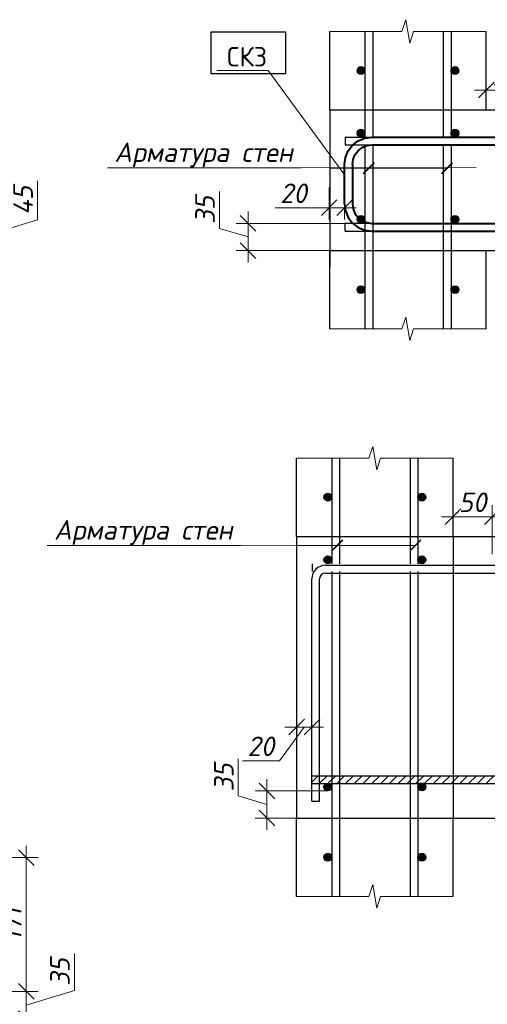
# Model space of a CAD drawing. Header units: millimetres. Extents: x 40580 to 2152466, y -328404 to 177125.
# Tile 92 of 252: x 401290 to 407263, y 148309 to 160889. Entities that reach past the tile are written whole.
import ezdxf
from ezdxf import colors
from ezdxf.entities.mleader import LeaderData, LeaderLine
from ezdxf.math import Vec2, Vec3

# ---------------------------------------------------------------- set-up
doc = ezdxf.new("R2010")
doc.units = ezdxf.units.MM
for name, color, linetype, lineweight in [('0.25___', 30, 'Continuous', 25), ('06 Текст 0.3', 131, 'Continuous', 25), ('RAZMER', 7, 'Continuous', 9), ('Арм_хомуты', 133, 'Continuous', 18), ('Выноски', 20, 'Continuous', 20), ('подоснова', 151, 'Continuous', 5), ('Размеры', 9, 'Continuous', 15), ('Столовая Двери и окна', 7, 'Continuous', 15)]:
    doc.layers.add(name, color=color, linetype=linetype, lineweight=lineweight)
doc.layers.add('801Арм Тонкие линии', color=72, linetype='Continuous')
doc.layers.add('911Сл Штриховка', color=50, linetype='Continuous')
doc.styles.add('GOST 2.304', font='isocpeur.ttf', dxfattribs={"width": 0.8})
doc.styles.add('GOST-2.304_Type-B', font='GOST_Common.ttf')
doc.styles.add('ГОСТ', font='isocpeur.ttf')
doc.styles.add('ГОСТ 2.304', font='isocpeur.ttf')
doc.styles.add('Украинский', font='isocpeur.ttf', dxfattribs={"oblique": 12})
doc.dimstyles.new('10', dxfattribs={"dimscale": 0, "dimtxt": 250, "dimasz": 200, "dimexe": 150, "dimexo": 0, "dimgap": 60, "dimtad": 1, "dimdec": 0, "dimlfac": 0.1, "dimrnd": 1, "dimzin": 0, "dimdsep": 46, "dimtxsty": 'ГОСТ 2.304', "dimblk": 'OBLIQUE', "dimcen": 0.09, "dimdle": 150, "dimadec": 0, "dimazin": 0, "dimtfac": 1, "dimtdec": 0, "dimtmove": 1, "dimatfit": 2, "dimfxl": 1, "dimtzin": 0, "dimlwd": 0, "dimlwe": 0, "dimarcsym": 0})

# ---------------------------------------------------------------- blocks, each defined once
blk = doc.blocks.new('_OBLIQUE')
at = {"color": 0, "linetype": 'ByBlock'}
blk.add_line((-0.5, -0.5), (0.5, 0.5), dxfattribs=at)
blk = doc.blocks.new('*D5577')
at = {"layer": 'Defpoints', "color": 0, "lineweight": 25, "ltscale": 0.3, "transparency": 16777216}
for p in [(395611, 158372), (400903, 158372), (397513, 157922)]:
    blk.add_point(p, dxfattribs=at)
at = {"layer": 'подоснова', "color": 0, "lineweight": 0, "ltscale": 0.3, "transparency": 16777216}
for p, q in [((401518, 158332), (401518, 158830)), ((400903, 157772), (400903, 158522)), ((395611, 158372), (401053, 158372)), ((400903, 158147), (401518, 158332)), ((397513, 157922), (401053, 157922))]:
    blk.add_line(p, q, dxfattribs=at)
at = {"layer": 'подоснова', "color": 0, "lineweight": 0, "ltscale": 0.3, "transparency": 16777216, "xscale": 200, "yscale": 200, "zscale": 200}
for p, rotation in [((400903, 158372), 90), ((400903, 157922), 270)]:
    blk.add_blockref('_OBLIQUE', p, dxfattribs=dict(at, rotation=rotation))
at = {"layer": 'подоснова', "color": 0, "ltscale": 0.3, "transparency": 16777216, "insert": (401333, 158581), "char_height": 250, "attachment_point": 5, "rotation": 90, "style": 'Украинский', "bg_fill": 3, "box_fill_scale": 1.1, "bg_fill_color": 256, "bg_fill_true_color": 13158600, "bg_fill_transparency": 0}
blk.add_mtext('45', dxfattribs=at)
blk = doc.blocks.new('*D5581')
at = {"layer": 'Defpoints', "color": 0, "lineweight": 25, "ltscale": 0.3, "transparency": 16777216}
for p in [(396623, 150184), (401374, 150184), (396813, 148474)]:
    blk.add_point(p, dxfattribs=at)
at = {"layer": 'подоснова', "color": 0, "lineweight": 0, "ltscale": 0.3, "transparency": 16777216}
for p, q in [((401374, 148324), (401374, 150334)), ((396623, 150184), (401524, 150184)), ((396813, 148474), (401524, 148474))]:
    blk.add_line(p, q, dxfattribs=at)
at = {"layer": 'подоснова', "color": 0, "lineweight": 0, "ltscale": 0.3, "transparency": 16777216, "xscale": 200, "yscale": 200, "zscale": 200}
for p, rotation in [((401374, 150184), 90), ((401374, 148474), 270)]:
    blk.add_blockref('_OBLIQUE', p, dxfattribs=dict(at, rotation=rotation))
at = {"layer": 'подоснова', "color": 0, "ltscale": 0.3, "transparency": 16777216, "insert": (401189, 149329), "char_height": 250, "attachment_point": 5, "rotation": 90, "style": 'Украинский', "bg_fill": 3, "box_fill_scale": 1.1, "bg_fill_color": 256, "bg_fill_true_color": 13158600, "bg_fill_transparency": 0}
blk.add_mtext('171', dxfattribs=at)
blk = doc.blocks.new('*D5532')
at = {"layer": 'Defpoints', "color": 0, "lineweight": 25, "transparency": 16777216}
for p in [(407749, 159989), (407249, 159739), (407749, 159510)]:
    blk.add_point(p, dxfattribs=at)
at = {"layer": 'Размеры', "color": 0, "lineweight": 0, "transparency": 16777216}
for p, q in [((407249, 159739), (407249, 160139)), ((407749, 159510), (407749, 160139)), ((407099, 159989), (407899, 159989))]:
    blk.add_line(p, q, dxfattribs=at)
at = {"layer": 'Размеры', "color": 0, "transparency": 16777216, "insert": (407499, 160174), "char_height": 250, "attachment_point": 5, "style": 'Украинский', "bg_fill": 3, "box_fill_scale": 1.1, "bg_fill_color": 256, "bg_fill_true_color": 13158600, "bg_fill_transparency": 0}
blk.add_mtext('50', dxfattribs=at)
at = {"layer": 'Размеры', "color": 0, "lineweight": 0, "transparency": 16777216, "xscale": 200, "yscale": 200, "zscale": 200, "rotation": 180}
blk.add_blockref('_OBLIQUE', (407249, 159989), dxfattribs=at)
at = {"layer": 'Размеры', "color": 0, "lineweight": 0, "transparency": 16777216, "xscale": 200, "yscale": 200, "zscale": 200}
blk.add_blockref('_OBLIQUE', (407749, 159989), dxfattribs=at)
blk = doc.blocks.new('*U335')
at = {"color": 0, "linetype": 'ByBlock', "lineweight": -2}
for p, q in [((-60.1, 25), (-60.1, 427.5)), ((-50.1, 427.5), (-60.1, 427.5)), ((-50.1, 25), (-50.1, 427.5)), ((50.1, 25), (50.1, 427.5)), ((50.1, 427.5), (60.1, 427.5)), ((60.1, 25), (60.1, 427.5)), ((-58.9, 15.9), (-60.1, 25)), ((-55.4, 7.5), (-58.9, 15.9)), ((-49.2, 18.5), (-50.1, 25)), ((-46.7, 12.5), (-49.2, 18.5)), ((46.7, 12.5), (49.2, 18.5)), ((49.2, 18.5), (50.1, 25)), ((55.4, 7.5), (58.9, 15.9)), ((58.9, 15.9), (60.1, 25)), ((-49.8, 0.3), (-55.4, 7.5)), ((-42.6, -5.3), (-49.8, 0.3)), ((-42.7, 7.3), (-46.7, 12.5)), ((-37.6, 3.3), (-42.7, 7.3)), ((-31.5, 0.9), (-37.6, 3.3)), ((-25.1, 0), (-31.5, 0.9)), ((-25.1, 0), (25.1, 0)), ((25.1, 0), (31.5, 0.9)), ((31.5, 0.9), (37.6, 3.3)), ((37.6, 3.3), (42.7, 7.3)), ((42.6, -5.3), (49.8, 0.3)), ((42.7, 7.3), (46.7, 12.5)), ((49.8, 0.3), (55.4, 7.5)), ((-34.1, -8.8), (-42.6, -5.3)), ((-25.1, -10), (-34.1, -8.8)), ((25.1, -10), (-25.1, -10)), ((25.1, -10), (34.1, -8.8)), ((34.1, -8.8), (42.6, -5.3))]:
    blk.add_line(p, q, dxfattribs=at)
at = {"style": 'GOST 2.304', "oblique": 15, "flags": 9}
for tag, p in [('ПОЗИЦИЯ', (815.9, -54.5)), ('ДИАМЕТР', (816.2, -58.8)), ('КЛАСС', (816.5, -63.3)), ('ДЛИНА', (816.9, -68.1)), ('МАССА', (817.2, -73.5))]:
    blk.add_attdef(tag, p, '', height=2.5, dxfattribs=at)
blk = doc.blocks.new('_None')
blk = doc.blocks.new('*D5537')
at = {"layer": 'Defpoints', "color": 0, "lineweight": 25, "transparency": 16777216}
for p in [(407326, 154538), (406826, 154288), (407326, 154058)]:
    blk.add_point(p, dxfattribs=at)
at = {"layer": 'Размеры', "color": 0, "lineweight": 0, "transparency": 16777216}
for p, q in [((406826, 154288), (406826, 154688)), ((407326, 154058), (407326, 154688)), ((406676, 154538), (407476, 154538))]:
    blk.add_line(p, q, dxfattribs=at)
at = {"layer": 'Размеры', "color": 0, "transparency": 16777216, "insert": (407076, 154723), "char_height": 250, "attachment_point": 5, "style": 'Украинский', "bg_fill": 3, "box_fill_scale": 1.1, "bg_fill_color": 256, "bg_fill_true_color": 13158600, "bg_fill_transparency": 0}
blk.add_mtext('50', dxfattribs=at)
at = {"layer": 'Размеры', "color": 0, "lineweight": 0, "transparency": 16777216, "xscale": 200, "yscale": 200, "zscale": 200, "rotation": 180}
blk.add_blockref('_OBLIQUE', (406826, 154538), dxfattribs=at)
at = {"layer": 'Размеры', "color": 0, "lineweight": 0, "transparency": 16777216, "xscale": 200, "yscale": 200, "zscale": 200}
blk.add_blockref('_OBLIQUE', (407326, 154538), dxfattribs=at)
blk = doc.blocks.new('*D5639')
at = {"layer": 'Defpoints', "color": 0, "lineweight": 25, "ltscale": 0.3, "transparency": 16777216}
for p in [(397513, 148474), (401374, 148474), (397513, 148124)]:
    blk.add_point(p, dxfattribs=at)
at = {"layer": 'подоснова', "color": 0, "lineweight": 0, "ltscale": 0.3, "transparency": 16777216}
for p, q in [((401989, 148484), (401989, 148957)), ((401374, 147974), (401374, 148624)), ((397513, 148474), (401524, 148474)), ((401374, 148299), (401989, 148484)), ((397513, 148124), (401524, 148124))]:
    blk.add_line(p, q, dxfattribs=at)
at = {"layer": 'подоснова', "color": 0, "lineweight": 0, "ltscale": 0.3, "transparency": 16777216, "xscale": 200, "yscale": 200, "zscale": 200}
for p, rotation in [((401374, 148474), 90), ((401374, 148124), 270)]:
    blk.add_blockref('_OBLIQUE', p, dxfattribs=dict(at, rotation=rotation))
at = {"layer": 'подоснова', "color": 0, "ltscale": 0.3, "transparency": 16777216, "insert": (401804, 148720), "char_height": 250, "attachment_point": 5, "rotation": 90, "style": 'Украинский', "bg_fill": 3, "box_fill_scale": 1.1, "bg_fill_color": 256, "bg_fill_true_color": 13158600, "bg_fill_transparency": 0}
blk.add_mtext('35', dxfattribs=at)
blk = doc.blocks.new('*D5670')
at = {"layer": 'Defpoints', "color": 0, "lineweight": 25, "transparency": 16777216}
for p in [(404826, 152109), (405022, 152109), (404826, 151850)]:
    blk.add_point(p, dxfattribs=at)
at = {"layer": 'Размеры', "color": 0, "lineweight": 0, "transparency": 16777216}
for p, q in [((404826, 152109), (404826, 151700)), ((405022, 152109), (405022, 151700)), ((404924, 151850), (404608, 151420)), ((405172, 151850), (404676, 151850)), ((404608, 151420), (404135, 151420))]:
    blk.add_line(p, q, dxfattribs=at)
at = {"layer": 'Размеры', "color": 0, "lineweight": 0, "transparency": 16777216, "xscale": 200, "yscale": 200, "zscale": 200, "rotation": 180}
blk.add_blockref('_OBLIQUE', (404826, 151850), dxfattribs=at)
at = {"layer": 'Размеры', "color": 0, "lineweight": 0, "transparency": 16777216, "xscale": 200, "yscale": 200, "zscale": 200}
blk.add_blockref('_OBLIQUE', (405022, 151850), dxfattribs=at)
at = {"layer": 'Размеры', "color": 0, "transparency": 16777216, "insert": (404371, 151605), "char_height": 250, "attachment_point": 5, "style": 'Украинский', "bg_fill": 3, "box_fill_scale": 1.1, "bg_fill_color": 256, "bg_fill_true_color": 13158600, "bg_fill_transparency": 0}
blk.add_mtext('20', dxfattribs=at)
blk = doc.blocks.new('*D5419')
at = {"layer": 'Defpoints', "color": 0, "lineweight": 25, "transparency": 16777216}
for p in [(405243, 158744), (405439, 158744), (405243, 158486)]:
    blk.add_point(p, dxfattribs=at)
at = {"layer": 'Размеры', "color": 0, "lineweight": 0, "transparency": 16777216}
for p, q in [((405243, 158744), (405243, 158336)), ((405439, 158744), (405439, 158336)), ((404552, 158486), (405243, 158486)), ((405589, 158486), (405093, 158486))]:
    blk.add_line(p, q, dxfattribs=at)
at = {"layer": 'Размеры', "color": 0, "lineweight": 0, "transparency": 16777216, "xscale": 200, "yscale": 200, "zscale": 200, "rotation": 180}
blk.add_blockref('_OBLIQUE', (405243, 158486), dxfattribs=at)
at = {"layer": 'Размеры', "color": 0, "lineweight": 0, "transparency": 16777216, "xscale": 200, "yscale": 200, "zscale": 200}
blk.add_blockref('_OBLIQUE', (405439, 158486), dxfattribs=at)
at = {"layer": 'Размеры', "color": 0, "transparency": 16777216, "insert": (404788, 158671), "char_height": 250, "attachment_point": 5, "style": 'Украинский', "bg_fill": 3, "box_fill_scale": 1.1, "bg_fill_color": 256, "bg_fill_true_color": 13158600, "bg_fill_transparency": 0}
blk.add_mtext('20', dxfattribs=at)
blk = doc.blocks.new('*D5422')
at = {"layer": 'Defpoints', "color": 0, "lineweight": 25, "transparency": 16777216}
for p in [(405649, 158287), (404207, 157939), (405649, 157939)]:
    blk.add_point(p, dxfattribs=at)
at = {"layer": 'Размеры', "color": 0, "lineweight": 0, "transparency": 16777216}
for p, q in [((403842, 158223), (403842, 158696)), ((404207, 158437), (404207, 157789)), ((405649, 158287), (404057, 158287)), ((404207, 158113), (403842, 158223)), ((405649, 157939), (404057, 157939))]:
    blk.add_line(p, q, dxfattribs=at)
at = {"layer": 'Размеры', "color": 0, "lineweight": 0, "transparency": 16777216, "xscale": 200, "yscale": 200, "zscale": 200}
for p, rotation in [((404207, 158287), 90), ((404207, 157939), 270)]:
    blk.add_blockref('_OBLIQUE', p, dxfattribs=dict(at, rotation=rotation))
at = {"layer": 'Размеры', "color": 0, "transparency": 16777216, "insert": (403657, 158459), "char_height": 250, "attachment_point": 5, "rotation": 90, "style": 'Украинский', "bg_fill": 3, "box_fill_scale": 1.1, "bg_fill_color": 256, "bg_fill_true_color": 13158600, "bg_fill_transparency": 0}
blk.add_mtext('35', dxfattribs=at)
blk = doc.blocks.new('*D5423')
at = {"layer": 'Defpoints', "color": 0, "lineweight": 25, "transparency": 16777216}
for p in [(405226, 151036), (404447, 150688), (405226, 150688)]:
    blk.add_point(p, dxfattribs=at)
at = {"layer": 'Размеры', "color": 0, "lineweight": 0, "transparency": 16777216}
for p, q in [((404082, 150971), (404082, 151444)), ((404447, 151186), (404447, 150538)), ((404447, 150862), (404082, 150971)), ((405226, 151036), (404297, 151036)), ((405226, 150688), (404297, 150688))]:
    blk.add_line(p, q, dxfattribs=at)
at = {"layer": 'Размеры', "color": 0, "lineweight": 0, "transparency": 16777216, "xscale": 200, "yscale": 200, "zscale": 200}
for p, rotation in [((404447, 151036), 90), ((404447, 150688), 270)]:
    blk.add_blockref('_OBLIQUE', p, dxfattribs=dict(at, rotation=rotation))
at = {"layer": 'Размеры', "color": 0, "transparency": 16777216, "insert": (403897, 151208), "char_height": 250, "attachment_point": 5, "rotation": 90, "style": 'Украинский', "bg_fill": 3, "box_fill_scale": 1.1, "bg_fill_color": 256, "bg_fill_true_color": 13158600, "bg_fill_transparency": 0}
blk.add_mtext('35', dxfattribs=at)

msp = doc.modelspace()

# ---------------------------------------------------------------- hatches: boundary and pattern name
at = {"layer": '911Сл Штриховка', "true_color": 0x000000}
h = msp.add_hatch(color=18, dxfattribs=at)
edge = h.paths.add_edge_path()
edge.add_arc((405649.392, 160239.057), 50, 0, 360)
h = msp.add_hatch(color=18, dxfattribs=at)
edge = h.paths.add_edge_path()
edge.add_arc((406849.392, 160239.057), 50, 0, 360)
h = msp.add_hatch(color=18, dxfattribs=at)
edge = h.paths.add_edge_path()
edge.add_arc((405649.392, 159439.057), 50, 0, 360)
h = msp.add_hatch(color=18, dxfattribs=at)
edge = h.paths.add_edge_path()
edge.add_arc((406849.392, 159439.057), 50, 0, 360)
h = msp.add_hatch(color=18, dxfattribs=at)
edge = h.paths.add_edge_path()
edge.add_arc((405649.393, 158337.364), 50, 0, 360)
h = msp.add_hatch(color=18, dxfattribs=at)
edge = h.paths.add_edge_path()
edge.add_arc((406849.392, 158337.364), 50, 0, 360)
h = msp.add_hatch(color=18, dxfattribs=at)
edge = h.paths.add_edge_path()
edge.add_arc((405649.392, 157439.057), 50, 0, 360)
h = msp.add_hatch(color=18, dxfattribs=at)
edge = h.paths.add_edge_path()
edge.add_arc((406849.392, 157439.057), 50, 0, 360)
h = msp.add_hatch(color=18, dxfattribs=at)
edge = h.paths.add_edge_path()
edge.add_arc((405226.474, 154787.573), 50, 0, 360)
h = msp.add_hatch(color=18, dxfattribs=at)
edge = h.paths.add_edge_path()
edge.add_arc((406426.474, 154787.573), 50, 0, 360)
h = msp.add_hatch(color=18, dxfattribs=at)
edge = h.paths.add_edge_path()
edge.add_arc((405226.474, 153987.573), 50, 0, 360)
h = msp.add_hatch(color=18, dxfattribs=at)
edge = h.paths.add_edge_path()
edge.add_arc((406426.474, 153987.573), 50, 0, 360)
h = msp.add_hatch(color=18, dxfattribs=at)
edge = h.paths.add_edge_path()
edge.add_arc((405226.475, 151085.88), 50, 0, 360)
h = msp.add_hatch(color=18, dxfattribs=at)
edge = h.paths.add_edge_path()
edge.add_arc((406426.474, 151086.183), 50, 0, 360)
h = msp.add_hatch(color=18, dxfattribs=at)
edge = h.paths.add_edge_path()
edge.add_arc((405226.474, 150187.573), 50, 0, 360)
h = msp.add_hatch(color=18, dxfattribs=at)
edge = h.paths.add_edge_path()
edge.add_arc((406426.474, 150187.573), 50, 0, 360)
at = {"layer": 'Размеры', "true_color": 0x000000}
h = msp.add_hatch(dxfattribs=at)
h.set_pattern_fill('ANSI31', color=18, scale=25)
h.set_pattern_definition([(45, (-2587305.13, 67638.44), (-56.1266008, 56.1266008), [])])
h.paths.add_polyline_path([(405019.629, 151229.674), (405019.629, 151129.05), (412069.632, 151130.908), (412069.632, 151229.674)])

# ---------------------------------------------------------------- linework, layer by layer
at = {"layer": '0.25___', "color": 18, "linetype": 'Continuous', "lineweight": 25, "true_color": 0x000000}
for p, q in [((405249.392, 159739.057), (405249.392, 160739.057)), ((405699.392, 160739.057), (405699.392, 159389.057)), ((405799.392, 160739.057), (405799.392, 159389.057)), ((406699.392, 160739.057), (406699.392, 159389.057)), ((406799.392, 160739.057), (406799.392, 159389.057)), ((405249.392, 159739.057), (405249.392, 157739.057)), ((405699.392, 159288.448), (405699.392, 158087.364)), ((405799.392, 159288.475), (405799.392, 158087.392)), ((406699.392, 159288.719), (406699.392, 158087.639)), ((406799.392, 159288.746), (406799.392, 158087.667)), ((405699.392, 158189.057), (405699.392, 156939.057)), ((405799.392, 158189.057), (405799.392, 156939.057)), ((406699.392, 158189.057), (406699.392, 156939.057)), ((406799.392, 158189.057), (406799.392, 156939.057)), ((405249.392, 156939.057), (405249.392, 157939.057)), ((407249.392, 156939.057), (407249.392, 157939.057)), ((404826.474, 154287.573), (404826.474, 155287.573)), ((405276.474, 155287.573), (405276.474, 153937.573)), ((405376.474, 155287.573), (405376.474, 153937.573)), ((406276.474, 155287.573), (406276.474, 153937.573)), ((406376.474, 155287.573), (406376.474, 153937.573)), ((404826.474, 154287.573), (404826.474, 150687.573)), ((405276.474, 153836.964), (405276.474, 152635.88)), ((405376.474, 153836.991), (405376.474, 152635.908)), ((406276.474, 153837.235), (406276.474, 152636.155)), ((406376.474, 153837.262), (406376.474, 152636.183)), ((405276.474, 152737.573), (405276.474, 149687.573)), ((405376.474, 152737.573), (405376.474, 149687.573)), ((406276.474, 152737.573), (406276.474, 149687.573)), ((406376.474, 152737.573), (406376.474, 149687.573)), ((404826.474, 149687.573), (404826.474, 150687.573)), ((406826.474, 149687.573), (406826.474, 150687.573))]:
    msp.add_line(p, q, dxfattribs=at)
for points in [[(405249.392, 157939.057), (412499.395, 157939.057)], [(404826.474, 150687.573), (412076.477, 150687.573)]]:
    msp.add_lwpolyline(points, dxfattribs=at)
at = {"layer": '06 Текст 0.3', "color": 18, "ltscale": 100, "true_color": 0x000000}
for p, q in [((405449.392, 159389.057), (405449.385, 159289.674)), ((405449.37, 158189.057), (405449.343, 158287.296)), ((405026.474, 153937.573), (405026.467, 153838.19))]:
    msp.add_line(p, q, dxfattribs=at)
for points in [[(405449.392, 159389.057), (412499.395, 159389.057)], [(405449.392, 159288.38), (412499.395, 159290.291)], [(405449.37, 158287.296), (412499.373, 158289.234)], [(405449.37, 158189.057), (412499.373, 158189.057)], [(405019.629, 151229.674), (412069.632, 151229.674)], [(405019.629, 151128.997), (412069.632, 151130.908)]]:
    msp.add_lwpolyline(points, dxfattribs=at)
at = {"layer": '801Арм Тонкие линии', "color": 18, "true_color": 0x000000}
for centre in [(405649.392, 160239.057), (406849.392, 160239.057), (405649.392, 159439.057), (406849.392, 159439.057), (405649.393, 158337.364), (406849.392, 158337.364), (405649.392, 157439.057), (406849.392, 157439.057), (405226.474, 154787.573), (406426.474, 154787.573), (405226.474, 153987.573), (406426.474, 153987.573), (405226.475, 151085.88), (406426.474, 151086.183), (405226.474, 150187.573), (406426.474, 150187.573)]:
    msp.add_circle(centre, 50, dxfattribs=at)
at = {"layer": 'RAZMER', "color": 18, "lineweight": 30, "true_color": 0x000000}
msp.add_line((405021.233, 150903.654), (405120.153, 150903.654), dxfattribs=at)
for points in [[(405195.372, 153918.203), (412063.75, 153918.203)], [(405022.203, 150902.3), (405022.203, 153745.033)], [(405121.122, 150902.3), (405121.122, 153745.033)], [(405121.122, 150902.3), (405121.122, 153745.033)], [(405195.372, 153819.283), (412063.75, 153819.283)], [(405195.372, 153819.283), (412063.75, 153819.283)]]:
    msp.add_lwpolyline(points, dxfattribs=at)
for radius in [173.17, 74.25, 74.25]:
    msp.add_arc((405195.372, 153745.033), radius, 90, 180, dxfattribs=at)
at = {"layer": 'Выноски', "color": 18, "true_color": 0x000000}
for p, q in [((405749.393, 158991.82), (405249.392, 158991.811)), ((405749.392, 158991.82), (406749.392, 158991.82)), ((405346.318, 154172.894), (404846.317, 154172.884)), ((405346.317, 154172.893), (406346.317, 154172.893))]:
    msp.add_line(p, q, dxfattribs=at)
at = {"layer": 'Выноски', "color": 18, "true_color": 0x000000, "const_width": 20}
for points in [[(405678.682, 158921.109), (405820.103, 159062.53)], [(406678.682, 158921.109), (406820.103, 159062.53)], [(405275.607, 154102.182), (405417.028, 154243.604)], [(406275.607, 154102.182), (406417.028, 154243.604)]]:
    msp.add_lwpolyline(points, dxfattribs=at)
at = {"layer": 'подоснова', "color": 18, "lineweight": 15, "ltscale": 0.3, "true_color": 0x000000}
for p, q in [((404886.411, 158743.539), (404886.311, 158743.539)), ((404115.673, 154170.787), (404115.573, 154170.787))]:
    msp.add_line(p, q, dxfattribs=at)
for points in [[(402413.172, 158996.297), (404886.311, 158996.297)], [(407118.77, 159000.117), (404886.411, 158996.297)], [(401642.434, 154170.787), (404115.573, 154170.787)], [(406348.032, 154174.608), (404115.673, 154170.787)]]:
    msp.add_lwpolyline(points, dxfattribs=at)
at = {"layer": 'Размеры', "color": 18, "true_color": 0x000000}
for points in [[(405249.392, 160739.057), (406171.944, 160739.057), (406224.392, 160889.057), (406274.392, 160589.057), (406321.507, 160739.057), (407249.392, 160739.057)], [(405249.392, 156939.057), (406171.944, 156939.057), (406224.392, 157089.057), (406274.392, 156789.057), (406321.507, 156939.057), (407249.392, 156939.057)], [(404826.474, 155287.573), (405749.026, 155287.573), (405801.474, 155437.573), (405851.474, 155137.573), (405898.589, 155287.573), (406826.474, 155287.573)], [(404826.474, 149687.573), (405749.026, 149687.573), (405801.474, 149837.573), (405851.474, 149537.573), (405898.589, 149687.573), (406826.474, 149687.573)]]:
    msp.add_lwpolyline(points, dxfattribs=at)
at = {"layer": 'Столовая Двери и окна', "color": 1, "lineweight": 25}
msp.add_lwpolyline([(403736.018, 160732.765), (404686.963, 160732.765), (404686.963, 160197.378), (403736.018, 160197.378)], close=True, dxfattribs=at)

# ---------------------------------------------------------------- block references
at = {"layer": 'Арм_хомуты', "color": 18, "lineweight": 40, "true_color": 0x000000, "xscale": 10, "yscale": 10, "zscale": 10, "rotation": 270}
msp.add_blockref('*U335', (405539.223, 158787.906), dxfattribs=at)

# ---------------------------------------------------------------- texts
at = {"layer": 'подоснова', "color": 18, "ltscale": 0.3, "true_color": 0x000000, "char_height": 250, "attachment_point": 2, "style": 'GOST-2.304_Type-B'}
for insert in [(403639.742, 159321.297), (402869.003, 154495.787)]:
    msp.add_mtext('{\\fISOCPEUR|b0|i0|c204|p34;\\Q12;Арматура стен}', dxfattribs=dict(at, insert=insert))

# ---------------------------------------------------------------- dimensions: what is measured, and where the dimension line sits
at = {"layer": 'подоснова', "color": 18, "ltscale": 0.3, "true_color": 0x000000}
for base, p1, p2, picture, middle in [((400903.059, 158372.286), (397512.616, 157921.785), (395610.562, 158372.286), '*D5577', (401333.059, 158391.535)), ((401373.523, 150184.495), (396812.687, 148474.233), (396622.687, 150184.495), '*D5581', (401188.523, 149329.364))]:
    dim = msp.add_linear_dim(base=base, p1=p1, p2=p2, angle=90, dimstyle='10', override={"dimscale": 1, "dimtxsty": 'Украинский', "dimtfill": 1}, dxfattribs=at)
    dim.commit()
    dim.dimension.update_dxf_attribs({"geometry": picture, "text_midpoint": middle})
at = {"layer": 'Размеры', "color": 18, "true_color": 0x000000}
for base, p1, p2, picture, middle in [((407749.392, 159989.057), (407249.392, 159739.057), (407749.392, 159509.768), '*D5532', (407499.392, 159989.057)), ((407326.474, 154537.573), (406826.474, 154287.573), (407326.474, 154058.284), '*D5537', (407076.474, 154537.573))]:
    dim = msp.add_linear_dim(base=base, p1=p1, p2=p2, dimstyle='10', override={"dimscale": 1, "dimtxsty": 'Украинский', "dimtfill": 1}, dxfattribs=at)
    dim.commit()
    dim.dimension.update_dxf_attribs({"geometry": picture, "text_midpoint": middle, "dimtype": 160})

# ---------------------------------------------------------------- leaders
at = {"layer": 'подоснова', "color": 18, "ltscale": 0.3, "true_color": 0x000000}
ml = msp.add_multileader_mtext('Standard', dxfattribs=at)
ml.set_content('СК3', color=(0, 0, 0), style='GOST-2.304_Type-B')
ml.set_leader_properties(color=256, linetype='ByLayer', lineweight=15)
ml.set_arrow_properties(name='NONE')
ml.build(insert=Vec2(0, 0))
ml.multileader.update_dxf_attribs({"text_left_attachment_type": 6, "text_right_attachment_type": 6, "dogleg_length": 0.1, "arrow_head_size": 18})
ctx = ml.context
ctx.base_point, ctx.char_height, ctx.arrow_head_size, ctx.landing_gap_size, ctx.plane_origin = Vec3(403924.087, 160240.821), 250, 18, 20, Vec3(396788.781, 161773.637)
ctx.left_attachment, ctx.right_attachment, ctx.text_align_type = 6, 6, 1
notes = []
notes.append((ctx, [(1, (1, 1, 0), (404464.187, 160240.821), (-1, 0), 0.1, [(0, [(405429.383, 158919.51)], 0, [])])]))
ctx.mtext.insert, ctx.mtext.alignment, ctx.mtext.flow_direction = Vec3(404194.087, 160540.821), 2, 5
for ctx, leaders in notes:
    for number, flags, end, landing, length, lines in leaders:
        leader = LeaderData()
        leader.index, (leader.has_last_leader_line, leader.has_dogleg_vector, leader.attachment_direction) = number, flags
        leader.last_leader_point, leader.dogleg_vector, leader.dogleg_length = Vec3(end), Vec3(landing), length
        for number, points, colour, breaks in lines:
            line = LeaderLine()
            line.index, line.vertices, line.color, line.breaks = number, Vec3.list(points), colors.encode_raw_color(colour), breaks
            leader.lines.append(line)
        ctx.leaders.append(leader)

# ---------------------------------------------------------------- next in the draw order: linework, layer by layer
at = {"layer": '0.25___', "color": 18, "linetype": 'Continuous', "lineweight": 25, "true_color": 0x000000}
for p, q in [((407249.392, 159739.057), (407249.392, 160739.057)), ((406826.474, 154287.573), (406826.474, 155287.573)), ((406826.474, 154287.573), (406826.474, 150687.573))]:
    msp.add_line(p, q, dxfattribs=at)
for points in [[(405249.392, 159739.057), (412499.395, 159739.057)], [(404826.474, 154287.573), (412076.477, 154287.573)]]:
    msp.add_lwpolyline(points, dxfattribs=at)

# ---------------------------------------------------------------- next in the draw order: dimensions: what is measured, and where the dimension line sits
at = {"layer": 'подоснова', "color": 18, "ltscale": 0.3, "true_color": 0x000000}
dim = msp.add_linear_dim(base=(401373.523, 148474.233), p1=(397512.665, 148124.244), p2=(397512.665, 148474.233), angle=90, dimstyle='10', override={"dimscale": 1, "dimtxsty": 'Украинский', "dimtfill": 1}, dxfattribs=at)
dim.commit()
dim.dimension.update_dxf_attribs({"geometry": '*D5639', "text_midpoint": (401803.523, 148543.738)})
at = {"layer": 'Размеры', "color": 18, "true_color": 0x000000}
for base, p1, p2, picture, middle in [((405243.495, 158485.538), (405439.223, 158744.485), (405243.495, 158744.485), '*D5419', (404788.478, 158240.538)), ((404826.474, 151850.421), (405022.203, 152109.367), (404826.474, 152109.367), '*D5670', (404548.027, 151420.421))]:
    dim = msp.add_linear_dim(base=base, p1=p1, p2=p2, dimstyle='10', override={"dimscale": 1, "dimtxsty": 'Украинский', "dimtfill": 1}, dxfattribs=at)
    dim.commit()
    dim.dimension.update_dxf_attribs({"geometry": picture, "text_midpoint": middle, "dimtype": 160})

# ---------------------------------------------------------------- next in the draw order: dimensions: what is measured, and where the dimension line sits
for base, p1, p2, picture, middle in [((404206.636, 157939.057), (405649.393, 158287.364), (405649.393, 157939.057), '*D5422', (403656.636, 158282.711)), ((404446.868, 150687.573), (405226.475, 151035.88), (405226.475, 150687.573), '*D5423', (403896.868, 151031.227))]:
    dim = msp.add_linear_dim(base=base, p1=p1, p2=p2, angle=90, dimstyle='10', override={"dimscale": 1, "dimtxsty": 'Украинский', "dimtfill": 1}, dxfattribs=at)
    dim.commit()
    dim.dimension.update_dxf_attribs({"geometry": picture, "text_midpoint": middle})

# ---------------------------------------------------------------- next in the draw order: texts
at = {"color": 18, "true_color": 0x000000, "insert": (250111.057, 153773.154), "char_height": 200, "attachment_point": 1, "style": 'ГОСТ'}
msp.add_mtext_dynamic_manual_height_columns('\\pi9510.738;{\\H1.5152x;\\P\\pi1000;Общие указания\\P\\pi200;}1.^IРабочая документация разработана в соответствии с заданием на проектирование, требованиями действующих технических регламентов, стандартов, сводов правил и других документов, содержащих установленные требования.\\P2.^IРабочая документация выполнена в соответствии со следующими нормативными и техническими документами:\\P-^IСП 20.13330.2016 "Нагрузки и Воздействия";\\P-^IСП 63.13330.2012 "Бетонные и железобетонные конструкции. Основные положения";\\P-^IСП 22.13330.2016 "Основания зданий и сооружений";\\P-^IСП 45.13330.2012 "Земляные сооружения, основания и фундаменты".\\P3.   За относительную отметку 0,000 принята отметка чистого пола первого этажа.\\P4.^IПеречень видов работ, для которых необходимо составлять акты освидетельствования скрытых работ:\\P-^Iармирование конструкций;\\P-^Iосвидетельствование опалубки перед бетонированием;\\P-^Iвыполнение сварочных работ;\\P-^Iотбор контрольных проб бетона;\\P-^Iсоответствие законченных железобетонных конструкций проекту с отображением качества работ;\\P-^Iустройство монолитных конструкций, выполняемых в зимнее время;  \\P\\pi0;        -    устройство гидроизоляции;\\P\\pi200;-^Iуплотнение грунтов и обратную засыпку.\\PЗапрещается выполнение последующих работ при отсутствии актов освидетельствования предшествующих скрытых работ во всех случаях.\\P\\pi0;        5. Проект рассчитан на производство работ в период положительных температур. В случае выполнения работ при отрицательных температурах необходимо выполнять требования СНиП часть 3 по производству работ и ППР.\\P        6. При минимальной температуре воздуха до минус 15°С допускается:\\P\\pi200;-выдерживание бетона в конструкции методом термоса, при предварительном разогреве бетонной смеси;\\P -форсированный электроразогрев бетона в конструкции с повторным уплотнением.\\PПри минимальной температуре воздуха до минус 25°С допускается:\\P -обогрев бетона в греющей опалубке с помощью низкотемпературных электронагревателей;\\P -электродный сквозной прогрев бетона;\\P -электрообогрев с помощью греющего провода.\\P      7. В процессе бетонирования обеспечить соблюдение защитных слоев и мест положения рабочей арматуры согласно проекту. Величина защитного слоя продольной рабочей арматуры у боковых граней стен монолитных участков должны быть не менее 20мм и не менее диаметра продольной рабочей арматуры конструкции, величина защитного слоя поперечной арматуры - не менее 10 мм\\P      8. Крестовые соединения стержней продольной и поперечной арматуры, соединение стержней продольной арматуры по длине выполнить вязкой отожженой проволокой диаметром 2,0-3,0 мм', width=17710.69822, gutter_width=5800, heights=[13133.416], dxfattribs=at)

doc.saveas('drawing.dxf')
